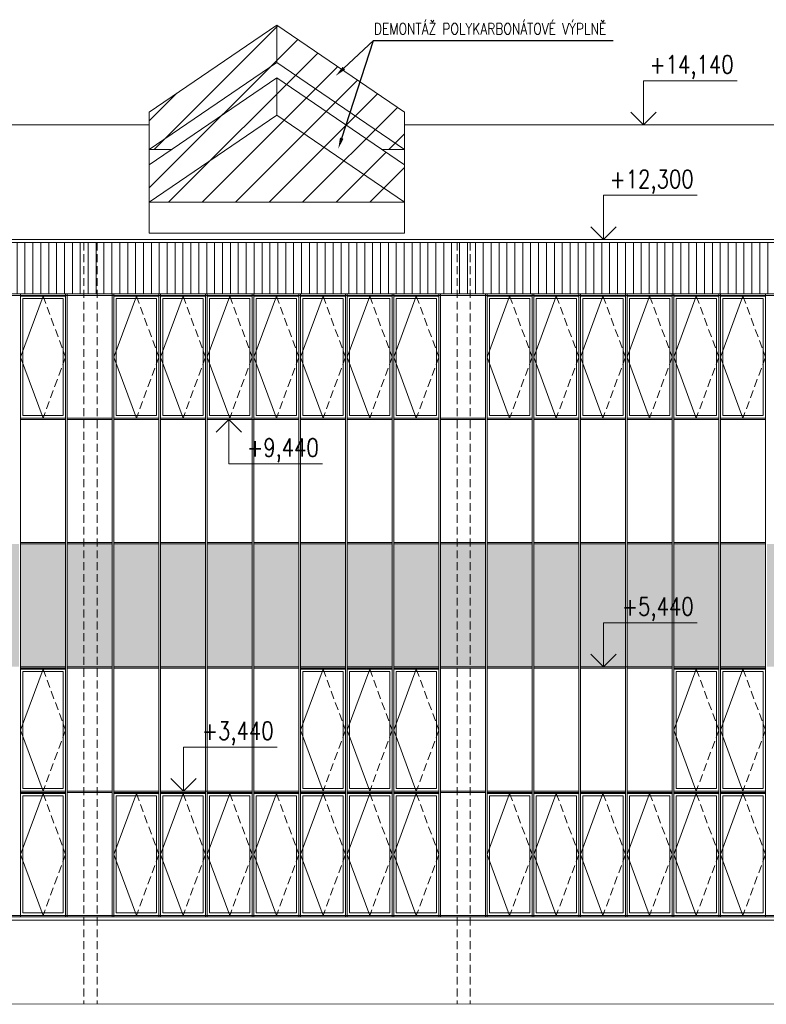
# Model space of a CAD drawing. Header units: millimetres. Extents: x -485339 to 286898, y -1189934 to 1602269.
# Tile 172 of 230: x -99017 to -87017, y -547485 to -531646. Entities that reach past the tile are written whole.
import ezdxf
from ezdxf import colors
from ezdxf.entities.mleader import LeaderData, LeaderLine
from ezdxf.enums import TextEntityAlignment as Align
from ezdxf.math import Vec2, Vec3

# ---------------------------------------------------------------- set-up
doc = ezdxf.new("R2010")
doc.units = ezdxf.units.MM
doc.header["$LTSCALE"] = 10
doc.linetypes.add('DASHED', pattern=[19.05, 12.7, -6.35])
doc.linetypes.add('ČÁRKOVANÁ', pattern=[19.05, 12.7, -6.35])
for name, color, linetype, lineweight, true_color in [('BOUR_OBV.PLÁŠT', 7, 'Continuous', 18, 0x4ccd32), ('BOUR_OKNA', 7, 'Continuous', 18, 0x4ccd32), ('BOUR_ŠRAFY', 7, 'Continuous', 18, 0x4ccd32), ('BOURÁNÍ_POPIS', 7, 'Continuous', 18, 0x4ccd32)]:
    doc.layers.add(name, color=color, linetype=linetype, lineweight=lineweight, true_color=true_color)
for name, color, linetype, lineweight in [('St_kóty_výškové', 132, 'Continuous', 18), ('St_otvory_okna', 40, 'Continuous', 18), ('St_sloupy_opláštění_pohled', 25, 'ČÁRKOVANÁ', 18), ('St_čáry_obrys', 5, 'Continuous', 35), ('St_čáry_plné', 250, 'Continuous', 18), ('St_šrafy', 250, 'Continuous', 18)]:
    doc.layers.add(name, color=color, linetype=linetype, lineweight=lineweight)
doc.styles.add('ROMANS', font='romans.shx', dxfattribs={"width": 0.8})
doc.styles.get("Standard").update_dxf_attribs({"font": 'simplex.shx', "width": 0.8})

# ---------------------------------------------------------------- blocks, each defined once
blk = doc.blocks.new('*U3875')
at = {"layer": 'St_sloupy_opláštění_pohled'}
for points in [[(-105, 6125), (-105, -6125)], [(105, 6125), (105, -6125)]]:
    blk.add_lwpolyline(points, dxfattribs=at)
blk = doc.blocks.new('*U3876')
at = {"layer": 'St_šrafy'}
for p in [(-24000, 0), (-18000, 0)]:
    blk.add_blockref('*U3875', p, dxfattribs=at)
blk = doc.blocks.new('*U4025')
at = {"layer": 'St_čáry_plné'}
for points in [[(2050, 273), (0, 1674), (-2050, 273)], [(0, 1073), (0, 1674)], [(2050, -328), (0, 1073), (-2050, -328)], [(2050, -573), (0, 828), (-2050, -573)], [(0, 227), (0, 828)], [(-2050, -1674), (-2050, 273)], [(2050, -1174), (0, 227), (-2050, -1174)], [(2050, -1674), (2050, 273)], [(-2050, -328), (-1691, -328)], [(2050, -328), (1691, -328)], [(-2050, -1174), (2050, -1174)], [(-2050, -1674), (2050, -1674)]]:
    blk.add_lwpolyline(points, dxfattribs=at)
blk = doc.blocks.new('*U4026')
at = {"layer": 'St_čáry_plné'}
blk.add_blockref('*U4025', (36000, 0), dxfattribs=at)
blk = doc.blocks.new('*U4033')
at = {"color": 0, "linetype": 'ByBlock', "lineweight": -2}
blk.add_line((3, 0), (-7, 0), dxfattribs=at)
for points in [[(0, 0), (0, 6.12), (0, 6.12), (-13, 6.12)], [(1.75, 1.75), (0, 0), (-1.75, 1.75)]]:
    blk.add_lwpolyline(points, dxfattribs=at)
at = {"color": 0, "linetype": 'ByBlock', "lineweight": -2, "style": 'ROMANS', "width": 0.8}
for tag, p in [('VYSKA', (-3.45, 9.62)), ('POPIS_001', (-12.5, 5.12))]:
    blk.add_attdef(tag, text='', height=2.5, dxfattribs=at).set_placement(p, align=Align.TOP_RIGHT)
blk = doc.blocks.new('*U4034')
at = {"color": 0, "linetype": 'ByBlock', "lineweight": -2}
blk.add_line((3, 0), (-7, 0), dxfattribs=at)
for points in [[(0, 0), (0, -6.12), (0, -6.12), (-13, -6.12)], [(1.75, -1.75), (0, 0), (-1.75, -1.75)]]:
    blk.add_lwpolyline(points, dxfattribs=at)
at = {"color": 0, "linetype": 'ByBlock', "lineweight": -2, "style": 'ROMANS', "width": 0.8}
for tag, p in [('VYSKA', (-3.45, -2.62)), ('POPIS_001', (-12.5, -7.13))]:
    blk.add_attdef(tag, text='', height=2.5, dxfattribs=at).set_placement(p, align=Align.TOP_RIGHT)
blk = doc.blocks.new('G$CE9516F89')
at = {"layer": 'St_otvory_okna', "color": 0}
for points in [[(0, 0), (725, 0), (725, 1962.5), (0, 1962.5)], [(40, 40), (685, 40), (685, 1922.5), (40, 1922.5)]]:
    blk.add_lwpolyline(points, close=True, dxfattribs=at)
blk.add_lwpolyline([(362.5, 1962.5), (0, 981.25), (362.5, 0)], dxfattribs=at)
at = {"layer": 'St_otvory_okna', "color": 0, "linetype": 'ČÁRKOVANÁ'}
blk.add_lwpolyline([(362.5, 1962.5), (725, 981.25), (362.5, 0)], dxfattribs=at)

msp = doc.modelspace()

# ---------------------------------------------------------------- hatches: boundary and pattern name
at = {"layer": 'BOUR_ŠRAFY', "linetype": 'DASHED'}
h = msp.add_hatch(dxfattribs=at)
h.set_pattern_fill('ANSI31', color=256, scale=120)
h.set_pattern_definition([(45, (36000, 0), (-269.40768, 269.40768), [])])
h.paths.add_polyline_path([(-96934.2, -534580.9), (-92834.2, -534580.9), (-92834.2, -533979.8), (-93192.9, -533734.7), (-92834.2, -533734.7), (-92834.2, -533133.5), (-94884.2, -531733.1), (-96934.2, -533133.5), (-96934.2, -533734.7), (-96575.4, -533734.7), (-96934.2, -533979.8)])
at = {"layer": 'BOUR_ŠRAFY'}
h = msp.add_hatch(dxfattribs=at)
h.set_pattern_fill('ANSI31', color=256, scale=40, angle=45)
h.set_pattern_definition([(90, (0, 160416.98), (-127, 8e-15), [])])
h.paths.add_polyline_path([(-105754.9, -536055.2), (-105029.9, -536055.2), (-105004.9, -536055.2), (-104279.9, -536055.2), (-104254.9, -536055.2), (-103529.9, -536055.2), (-103504.9, -536055.2), (-102779.9, -536055.2), (-102754.9, -536055.2), (-102029.9, -536055.2), (-102004.9, -536055.2), (-101279.9, -536055.2), (-101254.9, -536055.2), (-100529.9, -536055.2), (-100504.9, -536055.2), (-99779.9, -536055.2), (-99754.9, -536055.2), (-99029.9, -536055.2), (-99004.9, -536055.2), (-98279.9, -536055.2), (-98254.9, -536055.2), (-97529.9, -536055.2), (-97504.9, -536055.2), (-96779.9, -536055.2), (-96754.9, -536055.2), (-96029.9, -536055.2), (-96004.9, -536055.2), (-95279.9, -536055.2), (-95254.9, -536055.2), (-94529.9, -536055.2), (-94504.9, -536055.2), (-93779.9, -536055.2), (-93754.9, -536055.2), (-93029.9, -536055.2), (-93004.9, -536055.2), (-92279.9, -536055.2), (-92254.9, -536055.2), (-91529.9, -536055.2), (-91504.9, -536055.2), (-90779.9, -536055.2), (-90754.9, -536055.2), (-90029.9, -536055.2), (-90004.9, -536055.2), (-89279.9, -536055.2), (-89254.9, -536055.2), (-88529.9, -536055.2), (-88504.9, -536055.2), (-87779.9, -536055.2), (-87754.9, -536055.2), (-87029.9, -536055.2), (-87004.9, -536055.2), (-86279.9, -536055.2), (-86254.9, -536055.2), (-85529.9, -536055.2), (-85504.9, -536055.2), (-84779.9, -536055.2), (-84754.9, -536055.2), (-84029.9, -536055.2), (-84004.9, -536055.2), (-83279.9, -536055.2), (-83254.9, -536055.2), (-82529.9, -536055.2), (-82504.9, -536055.2), (-81779.9, -536055.2), (-81754.9, -536055.2), (-81029.9, -536055.2), (-81004.9, -536055.2), (-80279.9, -536055.2), (-80254.9, -536055.2), (-79529.9, -536055.2), (-79504.9, -536055.2), (-78779.9, -536055.2), (-78754.9, -536055.2), (-78029.9, -536055.2), (-78004.9, -536055.2), (-77279.9, -536055.2), (-77254.9, -536055.2), (-76529.9, -536055.2), (-76504.9, -536055.2), (-75779.9, -536055.2), (-75754.9, -536055.2), (-75029.9, -536055.2), (-75004.9, -536055.2), (-74279.9, -536055.2), (-74254.9, -536055.2), (-73529.9, -536055.2), (-73504.9, -536055.2), (-72779.9, -536055.2), (-72754.9, -536055.2), (-72029.9, -536055.2), (-72004.9, -536055.2), (-71279.9, -536055.2), (-71254.9, -536055.2), (-70529.9, -536055.2), (-70504.9, -536055.2), (-70504.9, -535230.1), (-140279.9, -535230.1), (-140279.9, -536055.2), (-140254.9, -536055.2), (-139529.9, -536055.2), (-139504.9, -536055.2), (-138779.9, -536055.2), (-138754.9, -536055.2), (-138029.9, -536055.2), (-138004.9, -536055.2), (-137279.9, -536055.2), (-137254.9, -536055.2), (-136529.9, -536055.2), (-136504.9, -536055.2), (-135779.9, -536055.2), (-135754.9, -536055.2), (-135029.9, -536055.2), (-135004.9, -536055.2), (-134279.9, -536055.2), (-134254.9, -536055.2), (-133529.9, -536055.2), (-133504.9, -536055.2), (-132779.9, -536055.2), (-132754.9, -536055.2), (-132029.9, -536055.2), (-132004.9, -536055.2), (-131279.9, -536055.2), (-131254.9, -536055.2), (-130529.9, -536055.2), (-130504.9, -536055.2), (-129779.9, -536055.2), (-129754.9, -536055.2), (-129029.9, -536055.2), (-129004.9, -536055.2), (-128279.9, -536055.2), (-128254.9, -536055.2), (-127529.9, -536055.2), (-127504.9, -536055.2), (-126779.9, -536055.2), (-126754.9, -536055.2), (-126029.9, -536055.2), (-126004.9, -536055.2), (-125279.9, -536055.2), (-125254.9, -536055.2), (-124529.9, -536055.2), (-124504.9, -536055.2), (-123779.9, -536055.2), (-123754.9, -536055.2), (-123029.9, -536055.2), (-123004.9, -536055.2), (-122279.9, -536055.2), (-122254.9, -536055.2), (-121529.9, -536055.2), (-121504.9, -536055.2), (-120779.9, -536055.2), (-120754.9, -536055.2), (-120029.9, -536055.2), (-120004.9, -536055.2), (-119279.9, -536055.2), (-119254.9, -536055.2), (-118529.9, -536055.2), (-118504.9, -536055.2), (-117779.9, -536055.2), (-117754.9, -536055.2), (-117029.9, -536055.2), (-117004.9, -536055.2), (-116279.9, -536055.2), (-116254.9, -536055.2), (-115529.9, -536055.2), (-115504.9, -536055.2), (-114779.9, -536055.2), (-114754.9, -536055.2), (-114029.9, -536055.2), (-114004.9, -536055.2), (-113279.9, -536055.2), (-113254.9, -536055.2), (-112529.9, -536055.2), (-112504.9, -536055.2), (-111779.9, -536055.2), (-111754.9, -536055.2), (-111029.9, -536055.2), (-111004.9, -536055.2), (-110279.9, -536055.2), (-110254.9, -536055.2), (-109529.9, -536055.2), (-109504.9, -536055.2), (-108779.9, -536055.2), (-108754.9, -536055.2), (-108029.9, -536055.2), (-108004.9, -536055.2), (-107279.9, -536055.2), (-107254.9, -536055.2), (-106529.9, -536055.2), (-106504.9, -536055.2), (-105779.9, -536055.2)])
at = {"layer": 'St_otvory_okna'}
h = msp.add_hatch(color=254, dxfattribs=at)
h.dxf.hatch_style = 1
h.paths.add_polyline_path([(-139504.9, -542055.2), (-138779.9, -542055.2), (-138779.9, -540080.2), (-139504.9, -540080.2)])
h.paths.add_polyline_path([(-138029.9, -540080.2), (-138754.9, -540080.2), (-138754.9, -542055.2), (-138029.9, -542055.2)])
h.paths.add_polyline_path([(-137279.9, -540080.2), (-138004.9, -540080.2), (-138004.9, -542055.2), (-137279.9, -542055.2)])
h.paths.add_polyline_path([(-136529.9, -540080.2), (-137254.9, -540080.2), (-137254.9, -542055.2), (-136529.9, -542055.2)])
h.paths.add_polyline_path([(-136504.9, -542055.2), (-135779.9, -542055.2), (-135779.9, -540080.2), (-136504.9, -540080.2)])
h.paths.add_polyline_path([(-135754.9, -542055.2), (-135029.9, -542055.2), (-135029.9, -540080.2), (-135754.9, -540080.2)])
h.paths.add_polyline_path([(-135004.9, -542055.2), (-134279.9, -542055.2), (-134279.9, -540080.2), (-135004.9, -540080.2)])
h.paths.add_polyline_path([(-134254.9, -542055.2), (-133529.9, -542055.2), (-133529.9, -540080.2), (-134254.9, -540080.2)])
h.paths.add_polyline_path([(-132779.9, -540080.2), (-133504.9, -540080.2), (-133504.9, -542055.2), (-132779.9, -542055.2)])
h.paths.add_polyline_path([(-132754.9, -542055.2), (-132029.9, -542055.2), (-132029.9, -540080.2), (-132754.9, -540080.2)])
h.paths.add_polyline_path([(-132004.9, -542055.2), (-131279.9, -542055.2), (-131279.9, -540080.2), (-132004.9, -540080.2)])
h.paths.add_polyline_path([(-131254.9, -542055.2), (-130529.9, -542055.2), (-130529.9, -540080.2), (-131254.9, -540080.2)])
h.paths.add_polyline_path([(-130504.9, -542055.2), (-129779.9, -542055.2), (-129779.9, -540080.2), (-130504.9, -540080.2)])
h.paths.add_polyline_path([(-129754.9, -542055.2), (-129029.9, -542055.2), (-129029.9, -540080.2), (-129754.9, -540080.2)])
h.paths.add_polyline_path([(-129004.9, -542055.2), (-128279.9, -542055.2), (-128279.9, -540080.2), (-129004.9, -540080.2)])
h.paths.add_polyline_path([(-128254.9, -542055.2), (-127529.9, -542055.2), (-127529.9, -540080.2), (-128254.9, -540080.2)])
h.paths.add_polyline_path([(-127504.9, -542055.2), (-126779.9, -542055.2), (-126779.9, -540080.2), (-127504.9, -540080.2)])
h.paths.add_polyline_path([(-126754.9, -542055.2), (-126029.9, -542055.2), (-126029.9, -540080.2), (-126754.9, -540080.2)])
h.paths.add_polyline_path([(-126004.9, -542055.2), (-125279.9, -542055.2), (-125279.9, -540080.2), (-126004.9, -540080.2)])
h.paths.add_polyline_path([(-125254.9, -542055.2), (-124529.9, -542055.2), (-124529.9, -540080.2), (-125254.9, -540080.2)])
h.paths.add_polyline_path([(-124504.9, -542055.2), (-123779.9, -542055.2), (-123779.9, -540080.2), (-124504.9, -540080.2)])
h.paths.add_polyline_path([(-123754.9, -542055.2), (-123029.9, -542055.2), (-123029.9, -540080.2), (-123754.9, -540080.2)])
h.paths.add_polyline_path([(-123004.9, -542055.2), (-122279.9, -542055.2), (-122279.9, -540080.2), (-123004.9, -540080.2)])
h.paths.add_polyline_path([(-122254.9, -542055.2), (-121529.9, -542055.2), (-121529.9, -540080.2), (-122254.9, -540080.2)])
h.paths.add_polyline_path([(-121504.9, -542055.2), (-120779.9, -542055.2), (-120779.9, -540080.2), (-121504.9, -540080.2)])
h.paths.add_polyline_path([(-120754.9, -542055.2), (-120029.9, -542055.2), (-120029.9, -540080.2), (-120754.9, -540080.2)])
h.paths.add_polyline_path([(-120004.9, -542055.2), (-119279.9, -542055.2), (-119279.9, -540080.2), (-120004.9, -540080.2)])
h.paths.add_polyline_path([(-119254.9, -542055.2), (-118529.9, -542055.2), (-118529.9, -540080.2), (-119254.9, -540080.2)])
h.paths.add_polyline_path([(-118504.9, -542055.2), (-117779.9, -542055.2), (-117779.9, -540080.2), (-118504.9, -540080.2)])
h.paths.add_polyline_path([(-117754.9, -542055.2), (-117029.9, -542055.2), (-117029.9, -540080.2), (-117754.9, -540080.2)])
h.paths.add_polyline_path([(-116254.9, -542055.2), (-115529.9, -542055.2), (-115529.9, -540080.2), (-116254.9, -540080.2)])
h.paths.add_polyline_path([(-117004.9, -542055.2), (-116279.9, -542055.2), (-116279.9, -540080.2), (-117004.9, -540080.2)])
h.paths.add_polyline_path([(-115504.9, -542055.2), (-114779.9, -542055.2), (-114779.9, -540080.2), (-115504.9, -540080.2)])
h.paths.add_polyline_path([(-114754.9, -542055.2), (-114029.9, -542055.2), (-114029.9, -540080.2), (-114754.9, -540080.2)])
h.paths.add_polyline_path([(-114004.9, -542055.2), (-113279.9, -542055.2), (-113279.9, -540080.2), (-114004.9, -540080.2)])
h.paths.add_polyline_path([(-113254.9, -542055.2), (-112529.9, -542055.2), (-112529.9, -540080.2), (-113254.9, -540080.2)])
h.paths.add_polyline_path([(-112504.9, -542055.2), (-111779.9, -542055.2), (-111779.9, -540080.2), (-112504.9, -540080.2)])
h.paths.add_polyline_path([(-111754.9, -542055.2), (-111029.9, -542055.2), (-111029.9, -540080.2), (-111754.9, -540080.2)])
h.paths.add_polyline_path([(-111004.9, -542055.2), (-110279.9, -542055.2), (-110279.9, -540080.2), (-111004.9, -540080.2)])
h.paths.add_polyline_path([(-110254.9, -542055.2), (-109529.9, -542055.2), (-109529.9, -540080.2), (-110254.9, -540080.2)])
h.paths.add_polyline_path([(-109504.9, -542055.2), (-108779.9, -542055.2), (-108779.9, -540080.2), (-109504.9, -540080.2)])
h.paths.add_polyline_path([(-108754.9, -542055.2), (-108029.9, -542055.2), (-108029.9, -540080.2), (-108754.9, -540080.2)])
h.paths.add_polyline_path([(-108004.9, -542055.2), (-107279.9, -542055.2), (-107279.9, -540080.2), (-108004.9, -540080.2)])
h.paths.add_polyline_path([(-107254.9, -542055.2), (-106529.9, -542055.2), (-106529.9, -540080.2), (-107254.9, -540080.2)])
h.paths.add_polyline_path([(-106504.9, -542055.2), (-105779.9, -542055.2), (-105779.9, -540080.2), (-106504.9, -540080.2)])
h.paths.add_polyline_path([(-105754.9, -542055.2), (-105029.9, -542055.2), (-105029.9, -540080.2), (-105754.9, -540080.2)])
h.paths.add_polyline_path([(-105004.9, -542055.2), (-104279.9, -542055.2), (-104279.9, -540080.2), (-105004.9, -540080.2)])
h.paths.add_polyline_path([(-104254.9, -542055.2), (-103529.9, -542055.2), (-103529.9, -540080.2), (-104254.9, -540080.2)])
h.paths.add_polyline_path([(-103504.9, -542055.2), (-102779.9, -542055.2), (-102779.9, -540080.2), (-103504.9, -540080.2)])
h.paths.add_polyline_path([(-102754.9, -542055.2), (-102029.9, -542055.2), (-102029.9, -540080.2), (-102754.9, -540080.2)])
h.paths.add_polyline_path([(-102004.9, -542055.2), (-101279.9, -542055.2), (-101279.9, -540080.2), (-102004.9, -540080.2)])
h.paths.add_polyline_path([(-101254.9, -542055.2), (-100529.9, -542055.2), (-100529.9, -540080.2), (-101254.9, -540080.2)])
h.paths.add_polyline_path([(-100504.9, -542055.2), (-99779.9, -542055.2), (-99779.9, -540080.2), (-100504.9, -540080.2)])
h.paths.add_polyline_path([(-99754.9, -542055.2), (-99029.9, -542055.2), (-99029.9, -540080.2), (-99754.9, -540080.2)])
h.paths.add_polyline_path([(-99004.9, -542055.2), (-98279.9, -542055.2), (-98279.9, -540080.2), (-99004.9, -540080.2)])
h.paths.add_polyline_path([(-98254.9, -542055.2), (-97529.9, -542055.2), (-97529.9, -540080.2), (-98254.9, -540080.2)])
h.paths.add_polyline_path([(-97504.9, -542055.2), (-96779.9, -542055.2), (-96779.9, -540080.2), (-97504.9, -540080.2)])
h.paths.add_polyline_path([(-96754.9, -542055.2), (-96029.9, -542055.2), (-96029.9, -540080.2), (-96754.9, -540080.2)])
h.paths.add_polyline_path([(-96004.9, -542055.2), (-95279.9, -542055.2), (-95279.9, -540080.2), (-96004.9, -540080.2)])
h.paths.add_polyline_path([(-95254.9, -542055.2), (-94529.9, -542055.2), (-94529.9, -540080.2), (-95254.9, -540080.2)])
h.paths.add_polyline_path([(-94504.9, -542055.2), (-93779.9, -542055.2), (-93779.9, -540080.2), (-94504.9, -540080.2)])
h.paths.add_polyline_path([(-93754.9, -542055.2), (-93029.9, -542055.2), (-93029.9, -540080.2), (-93754.9, -540080.2)])
h.paths.add_polyline_path([(-93004.9, -542055.2), (-92279.9, -542055.2), (-92279.9, -540080.2), (-93004.9, -540080.2)])
h.paths.add_polyline_path([(-92254.9, -542055.2), (-91529.9, -542055.2), (-91529.9, -540080.2), (-92254.9, -540080.2)])
h.paths.add_polyline_path([(-91504.9, -542055.2), (-90779.9, -542055.2), (-90779.9, -540080.2), (-91504.9, -540080.2)])
h.paths.add_polyline_path([(-90754.9, -542055.2), (-90029.9, -542055.2), (-90029.9, -540080.2), (-90754.9, -540080.2)])
h.paths.add_polyline_path([(-90004.9, -542055.2), (-89279.9, -542055.2), (-89279.9, -540080.2), (-90004.9, -540080.2)])
h.paths.add_polyline_path([(-89254.9, -542055.2), (-88529.9, -542055.2), (-88529.9, -540080.2), (-89254.9, -540080.2)])
h.paths.add_polyline_path([(-88504.9, -542055.2), (-87779.9, -542055.2), (-87779.9, -540080.2), (-88504.9, -540080.2)])
h.paths.add_polyline_path([(-87754.9, -542055.2), (-87029.9, -542055.2), (-87029.9, -540080.2), (-87754.9, -540080.2)])
h.paths.add_polyline_path([(-87004.9, -542055.2), (-86279.9, -542055.2), (-86279.9, -540080.2), (-87004.9, -540080.2)])
h.paths.add_polyline_path([(-86254.9, -542055.2), (-85529.9, -542055.2), (-85529.9, -540080.2), (-86254.9, -540080.2)])
h.paths.add_polyline_path([(-85504.9, -542055.2), (-84779.9, -542055.2), (-84779.9, -540080.2), (-85504.9, -540080.2)])
h.paths.add_polyline_path([(-84754.9, -542055.2), (-84029.9, -542055.2), (-84029.9, -540080.2), (-84754.9, -540080.2)])
h.paths.add_polyline_path([(-84004.9, -542055.2), (-83279.9, -542055.2), (-83279.9, -540080.2), (-84004.9, -540080.2)])
h.paths.add_polyline_path([(-83254.9, -542055.2), (-82529.9, -542055.2), (-82529.9, -540080.2), (-83254.9, -540080.2)])
h.paths.add_polyline_path([(-82504.9, -542055.2), (-81779.9, -542055.2), (-81779.9, -540080.2), (-82504.9, -540080.2)])
h.paths.add_polyline_path([(-81754.9, -542055.2), (-81029.9, -542055.2), (-81029.9, -540080.2), (-81754.9, -540080.2)])
h.paths.add_polyline_path([(-81004.9, -542055.2), (-80279.9, -542055.2), (-80279.9, -540080.2), (-81004.9, -540080.2)])
h.paths.add_polyline_path([(-80254.9, -542055.2), (-79529.9, -542055.2), (-79529.9, -540080.2), (-80254.9, -540080.2)])
h.paths.add_polyline_path([(-79504.9, -542055.2), (-78779.9, -542055.2), (-78779.9, -540080.2), (-79504.9, -540080.2)])
h.paths.add_polyline_path([(-78754.9, -542055.2), (-78029.9, -542055.2), (-78029.9, -540080.2), (-78754.9, -540080.2)])
h.paths.add_polyline_path([(-78004.9, -542055.2), (-77279.9, -542055.2), (-77279.9, -540080.2), (-78004.9, -540080.2)])
h.paths.add_polyline_path([(-77254.9, -542055.2), (-76529.9, -542055.2), (-76529.9, -540080.2), (-77254.9, -540080.2)])
h.paths.add_polyline_path([(-76504.9, -542055.2), (-75779.9, -542055.2), (-75779.9, -540080.2), (-76504.9, -540080.2)])
h.paths.add_polyline_path([(-75754.9, -542055.2), (-75029.9, -542055.2), (-75029.9, -540080.2), (-75754.9, -540080.2)])
h.paths.add_polyline_path([(-75004.9, -542055.2), (-74279.9, -542055.2), (-74279.9, -540080.2), (-75004.9, -540080.2)])
h.paths.add_polyline_path([(-74254.9, -542055.2), (-73529.9, -542055.2), (-73529.9, -540080.2), (-74254.9, -540080.2)])
h.paths.add_polyline_path([(-72779.9, -540080.2), (-73504.9, -540080.2), (-73504.9, -542055.2), (-72779.9, -542055.2)])
h.paths.add_polyline_path([(-72029.9, -540080.2), (-72754.9, -540080.2), (-72754.9, -542055.2), (-72029.9, -542055.2)])
h.paths.add_polyline_path([(-71279.9, -540080.2), (-72004.9, -540080.2), (-72004.9, -542055.2), (-71279.9, -542055.2)])
h.paths.add_polyline_path([(-70529.9, -540080.2), (-71254.9, -540080.2), (-71254.9, -542055.2), (-70529.9, -542055.2)])

# ---------------------------------------------------------------- linework, layer by layer
at = {"layer": 'BOUR_OBV.PLÁŠT'}
for p, q in [((-140279.9, -536055.2), (-70504.9, -536055.2)), ((-140254.9, -536080.2), (-70529.9, -536080.2)), ((-99004.9, -540080.2), (-99004.9, -542055.2)), ((-98279.9, -540080.2), (-99004.9, -540080.2)), ((-98279.9, -542055.2), (-98279.9, -540080.2)), ((-98254.9, -540080.2), (-98254.9, -542055.2)), ((-97529.9, -540080.2), (-98254.9, -540080.2)), ((-97529.9, -542055.2), (-97529.9, -540080.2)), ((-97504.9, -540080.2), (-97504.9, -542055.2)), ((-96779.9, -540080.2), (-97504.9, -540080.2)), ((-96779.9, -542055.2), (-96779.9, -540080.2)), ((-96754.9, -540080.2), (-96754.9, -542055.2)), ((-96029.9, -540080.2), (-96754.9, -540080.2)), ((-96029.9, -542055.2), (-96029.9, -540080.2)), ((-96004.9, -540080.2), (-96004.9, -542055.2)), ((-95279.9, -540080.2), (-96004.9, -540080.2)), ((-95279.9, -542055.2), (-95279.9, -540080.2)), ((-95254.9, -540080.2), (-95254.9, -542055.2)), ((-94529.9, -540080.2), (-95254.9, -540080.2)), ((-94529.9, -542055.2), (-94529.9, -540080.2)), ((-94504.9, -540080.2), (-94504.9, -542055.2)), ((-93779.9, -540080.2), (-94504.9, -540080.2)), ((-93779.9, -542055.2), (-93779.9, -540080.2)), ((-93754.9, -540080.2), (-93754.9, -542055.2)), ((-93029.9, -540080.2), (-93754.9, -540080.2)), ((-93029.9, -542055.2), (-93029.9, -540080.2)), ((-93004.9, -540080.2), (-93004.9, -542055.2)), ((-92279.9, -540080.2), (-93004.9, -540080.2)), ((-92279.9, -542055.2), (-92279.9, -540080.2)), ((-92254.9, -540080.2), (-92254.9, -542055.2)), ((-91529.9, -540080.2), (-92254.9, -540080.2)), ((-91529.9, -542055.2), (-91529.9, -540080.2)), ((-91504.9, -540080.2), (-91504.9, -542055.2)), ((-90779.9, -540080.2), (-91504.9, -540080.2)), ((-90779.9, -542055.2), (-90779.9, -540080.2)), ((-90754.9, -540080.2), (-90754.9, -542055.2)), ((-90029.9, -540080.2), (-90754.9, -540080.2)), ((-90029.9, -542055.2), (-90029.9, -540080.2)), ((-90004.9, -540080.2), (-90004.9, -542055.2)), ((-89279.9, -540080.2), (-90004.9, -540080.2)), ((-89279.9, -542055.2), (-89279.9, -540080.2)), ((-89254.9, -540080.2), (-89254.9, -542055.2)), ((-88529.9, -540080.2), (-89254.9, -540080.2)), ((-88529.9, -542055.2), (-88529.9, -540080.2)), ((-88504.9, -540080.2), (-88504.9, -542055.2)), ((-87779.9, -540080.2), (-88504.9, -540080.2)), ((-87779.9, -542055.2), (-87779.9, -540080.2)), ((-87754.9, -540080.2), (-87754.9, -542055.2)), ((-87029.9, -540080.2), (-87754.9, -540080.2)), ((-87029.9, -542055.2), (-87029.9, -540080.2)), ((-99004.9, -542055.2), (-98279.9, -542055.2)), ((-98254.9, -542055.2), (-97529.9, -542055.2)), ((-97504.9, -542055.2), (-96779.9, -542055.2)), ((-96754.9, -542055.2), (-96029.9, -542055.2)), ((-96004.9, -542055.2), (-95279.9, -542055.2)), ((-95254.9, -542055.2), (-94529.9, -542055.2)), ((-94504.9, -542055.2), (-93779.9, -542055.2)), ((-93754.9, -542055.2), (-93029.9, -542055.2)), ((-93004.9, -542055.2), (-92279.9, -542055.2)), ((-92254.9, -542055.2), (-91529.9, -542055.2)), ((-91504.9, -542055.2), (-90779.9, -542055.2)), ((-90754.9, -542055.2), (-90029.9, -542055.2)), ((-90004.9, -542055.2), (-89279.9, -542055.2)), ((-89254.9, -542055.2), (-88529.9, -542055.2)), ((-88504.9, -542055.2), (-87779.9, -542055.2)), ((-87754.9, -542055.2), (-87029.9, -542055.2)), ((-70504.9, -546080.2), (-140279.9, -546080.2)), ((-70529.9, -546055.2), (-140254.9, -546055.2))]:
    msp.add_line(p, q, dxfattribs=at)
for points in [[(-99004.9, -536055.2), (-98279.9, -536055.2)], [(-99004.9, -546080.2), (-99004.9, -536055.2)], [(-99004.9, -536080.2), (-98279.9, -536080.2)], [(-98279.9, -546080.2), (-98279.9, -536055.2)], [(-98254.9, -536055.2), (-97529.9, -536055.2)], [(-98254.9, -546080.2), (-98254.9, -536055.2)], [(-98254.9, -536080.2), (-97529.9, -536080.2)], [(-97529.9, -546080.2), (-97529.9, -536055.2)], [(-97504.9, -536055.2), (-96779.9, -536055.2)], [(-97504.9, -546080.2), (-97504.9, -536055.2)], [(-97504.9, -536080.2), (-96779.9, -536080.2)], [(-96779.9, -546080.2), (-96779.9, -536055.2)], [(-96754.9, -536055.2), (-96029.9, -536055.2)], [(-96754.9, -546080.2), (-96754.9, -536055.2)], [(-96754.9, -536080.2), (-96029.9, -536080.2)], [(-96029.9, -546080.2), (-96029.9, -536055.2)], [(-96004.9, -536055.2), (-95279.9, -536055.2)], [(-96004.9, -546080.2), (-96004.9, -536055.2)], [(-96004.9, -536080.2), (-95279.9, -536080.2)], [(-95279.9, -546080.2), (-95279.9, -536055.2)], [(-95254.9, -536055.2), (-94529.9, -536055.2)], [(-95254.9, -546080.2), (-95254.9, -536055.2)], [(-95254.9, -536080.2), (-94529.9, -536080.2)], [(-94529.9, -546080.2), (-94529.9, -536055.2)], [(-94504.9, -536055.2), (-93779.9, -536055.2)], [(-94504.9, -546080.2), (-94504.9, -536055.2)], [(-94504.9, -536080.2), (-93779.9, -536080.2)], [(-93779.9, -546080.2), (-93779.9, -536055.2)], [(-93754.9, -536055.2), (-93029.9, -536055.2)], [(-93754.9, -546080.2), (-93754.9, -536055.2)], [(-93754.9, -536080.2), (-93029.9, -536080.2)], [(-93029.9, -546080.2), (-93029.9, -536055.2)], [(-93004.9, -536055.2), (-92279.9, -536055.2)], [(-93004.9, -546080.2), (-93004.9, -536055.2)], [(-93004.9, -536080.2), (-92279.9, -536080.2)], [(-92279.9, -546080.2), (-92279.9, -536055.2)], [(-92254.9, -536055.2), (-91529.9, -536055.2)], [(-92254.9, -546080.2), (-92254.9, -536055.2)], [(-92254.9, -536080.2), (-91529.9, -536080.2)], [(-91529.9, -546080.2), (-91529.9, -536055.2)], [(-91504.9, -536055.2), (-90779.9, -536055.2)], [(-91504.9, -546080.2), (-91504.9, -536055.2)], [(-91504.9, -536080.2), (-90779.9, -536080.2)], [(-90779.9, -546080.2), (-90779.9, -536055.2)], [(-90754.9, -536055.2), (-90029.9, -536055.2)], [(-90754.9, -546080.2), (-90754.9, -536055.2)], [(-90754.9, -536080.2), (-90029.9, -536080.2)], [(-90029.9, -546080.2), (-90029.9, -536055.2)], [(-90004.9, -536055.2), (-89279.9, -536055.2)], [(-90004.9, -546080.2), (-90004.9, -536055.2)], [(-90004.9, -536080.2), (-89279.9, -536080.2)], [(-89279.9, -546080.2), (-89279.9, -536055.2)], [(-89254.9, -536055.2), (-88529.9, -536055.2)], [(-89254.9, -546080.2), (-89254.9, -536055.2)], [(-89254.9, -536080.2), (-88529.9, -536080.2)], [(-88529.9, -546080.2), (-88529.9, -536055.2)], [(-88504.9, -536055.2), (-87779.9, -536055.2)], [(-88504.9, -546080.2), (-88504.9, -536055.2)], [(-88504.9, -536080.2), (-87779.9, -536080.2)], [(-87779.9, -546080.2), (-87779.9, -536055.2)], [(-87754.9, -536055.2), (-87029.9, -536055.2)], [(-87754.9, -546080.2), (-87754.9, -536055.2)], [(-87754.9, -536080.2), (-87029.9, -536080.2)], [(-87029.9, -546080.2), (-87029.9, -536055.2)], [(-99004.9, -538055.2), (-98279.9, -538055.2)], [(-99004.9, -538080.2), (-98279.9, -538080.2)], [(-98254.9, -538055.2), (-97529.9, -538055.2)], [(-98254.9, -538080.2), (-97529.9, -538080.2)], [(-97504.9, -538055.2), (-96779.9, -538055.2)], [(-97504.9, -538080.2), (-96779.9, -538080.2)], [(-96754.9, -538055.2), (-96029.9, -538055.2)], [(-96754.9, -538080.2), (-96029.9, -538080.2)], [(-96004.9, -538055.2), (-95279.9, -538055.2)], [(-96004.9, -538080.2), (-95279.9, -538080.2)], [(-95254.9, -538055.2), (-94529.9, -538055.2)], [(-95254.9, -538080.2), (-94529.9, -538080.2)], [(-94504.9, -538055.2), (-93779.9, -538055.2)], [(-94504.9, -538080.2), (-93779.9, -538080.2)], [(-93754.9, -538055.2), (-93029.9, -538055.2)], [(-93754.9, -538080.2), (-93029.9, -538080.2)], [(-93004.9, -538055.2), (-92279.9, -538055.2)], [(-93004.9, -538080.2), (-92279.9, -538080.2)], [(-92254.9, -538055.2), (-91529.9, -538055.2)], [(-92254.9, -538080.2), (-91529.9, -538080.2)], [(-91504.9, -538055.2), (-90779.9, -538055.2)], [(-91504.9, -538080.2), (-90779.9, -538080.2)], [(-90754.9, -538055.2), (-90029.9, -538055.2)], [(-90754.9, -538080.2), (-90029.9, -538080.2)], [(-90004.9, -538055.2), (-89279.9, -538055.2)], [(-90004.9, -538080.2), (-89279.9, -538080.2)], [(-89254.9, -538055.2), (-88529.9, -538055.2)], [(-89254.9, -538080.2), (-88529.9, -538080.2)], [(-88504.9, -538055.2), (-87779.9, -538055.2)], [(-88504.9, -538080.2), (-87779.9, -538080.2)], [(-87754.9, -538055.2), (-87029.9, -538055.2)], [(-87754.9, -538080.2), (-87029.9, -538080.2)], [(-99004.9, -540055.2), (-98279.9, -540055.2)], [(-99004.9, -540080.2), (-98279.9, -540080.2)], [(-98254.9, -540055.2), (-97529.9, -540055.2)], [(-98254.9, -540080.2), (-97529.9, -540080.2)], [(-97504.9, -540055.2), (-96779.9, -540055.2)], [(-97504.9, -540080.2), (-96779.9, -540080.2)], [(-96754.9, -540055.2), (-96029.9, -540055.2)], [(-96754.9, -540080.2), (-96029.9, -540080.2)], [(-96004.9, -540055.2), (-95279.9, -540055.2)], [(-96004.9, -540080.2), (-95279.9, -540080.2)], [(-95254.9, -540055.2), (-94529.9, -540055.2)], [(-95254.9, -540080.2), (-94529.9, -540080.2)], [(-94504.9, -540055.2), (-93779.9, -540055.2)], [(-94504.9, -540080.2), (-93779.9, -540080.2)], [(-93754.9, -540055.2), (-93029.9, -540055.2)], [(-93754.9, -540080.2), (-93029.9, -540080.2)], [(-93004.9, -540055.2), (-92279.9, -540055.2)], [(-93004.9, -540080.2), (-92279.9, -540080.2)], [(-92254.9, -540055.2), (-91529.9, -540055.2)], [(-92254.9, -540080.2), (-91529.9, -540080.2)], [(-91504.9, -540055.2), (-90779.9, -540055.2)], [(-91504.9, -540080.2), (-90779.9, -540080.2)], [(-90754.9, -540055.2), (-90029.9, -540055.2)], [(-90754.9, -540080.2), (-90029.9, -540080.2)], [(-90004.9, -540055.2), (-89279.9, -540055.2)], [(-90004.9, -540080.2), (-89279.9, -540080.2)], [(-89254.9, -540055.2), (-88529.9, -540055.2)], [(-89254.9, -540080.2), (-88529.9, -540080.2)], [(-88504.9, -540055.2), (-87779.9, -540055.2)], [(-88504.9, -540080.2), (-87779.9, -540080.2)], [(-87754.9, -540055.2), (-87029.9, -540055.2)], [(-87754.9, -540080.2), (-87029.9, -540080.2)], [(-99004.9, -542055.2), (-98279.9, -542055.2)], [(-99004.9, -542080.2), (-98279.9, -542080.2)], [(-98254.9, -542055.2), (-97529.9, -542055.2)], [(-98254.9, -542080.2), (-97529.9, -542080.2)], [(-97504.9, -542055.2), (-96779.9, -542055.2)], [(-97504.9, -542080.2), (-96779.9, -542080.2)], [(-96754.9, -542055.2), (-96029.9, -542055.2)], [(-96754.9, -542080.2), (-96029.9, -542080.2)], [(-96004.9, -542055.2), (-95279.9, -542055.2)], [(-96004.9, -542080.2), (-95279.9, -542080.2)], [(-95254.9, -542055.2), (-94529.9, -542055.2)], [(-95254.9, -542080.2), (-94529.9, -542080.2)], [(-94504.9, -542055.2), (-93779.9, -542055.2)], [(-94504.9, -542080.2), (-93779.9, -542080.2)], [(-93754.9, -542055.2), (-93029.9, -542055.2)], [(-93754.9, -542080.2), (-93029.9, -542080.2)], [(-93004.9, -542055.2), (-92279.9, -542055.2)], [(-93004.9, -542080.2), (-92279.9, -542080.2)], [(-92254.9, -542055.2), (-91529.9, -542055.2)], [(-92254.9, -542080.2), (-91529.9, -542080.2)], [(-91504.9, -542055.2), (-90779.9, -542055.2)], [(-91504.9, -542080.2), (-90779.9, -542080.2)], [(-90754.9, -542055.2), (-90029.9, -542055.2)], [(-90754.9, -542080.2), (-90029.9, -542080.2)], [(-90004.9, -542055.2), (-89279.9, -542055.2)], [(-90004.9, -542080.2), (-89279.9, -542080.2)], [(-89254.9, -542055.2), (-88529.9, -542055.2)], [(-89254.9, -542080.2), (-88529.9, -542080.2)], [(-88504.9, -542055.2), (-87779.9, -542055.2)], [(-88504.9, -542080.2), (-87779.9, -542080.2)], [(-87754.9, -542055.2), (-87029.9, -542055.2)], [(-87754.9, -542080.2), (-87029.9, -542080.2)], [(-99004.9, -544055.2), (-98279.9, -544055.2)], [(-98254.9, -544055.2), (-97529.9, -544055.2)], [(-97504.9, -544055.2), (-96779.9, -544055.2)], [(-96754.9, -544055.2), (-96029.9, -544055.2)], [(-96004.9, -544055.2), (-95279.9, -544055.2)], [(-95254.9, -544055.2), (-94529.9, -544055.2)], [(-94504.9, -544055.2), (-93779.9, -544055.2)], [(-93754.9, -544055.2), (-93029.9, -544055.2)], [(-93004.9, -544055.2), (-92279.9, -544055.2)], [(-92254.9, -544055.2), (-91529.9, -544055.2)], [(-91504.9, -544055.2), (-90779.9, -544055.2)], [(-90754.9, -544055.2), (-90029.9, -544055.2)], [(-90004.9, -544055.2), (-89279.9, -544055.2)], [(-89254.9, -544055.2), (-88529.9, -544055.2)], [(-88504.9, -544055.2), (-87779.9, -544055.2)], [(-87754.9, -544055.2), (-87029.9, -544055.2)], [(-99004.9, -544080.2), (-98279.9, -544080.2)], [(-98254.9, -544080.2), (-97529.9, -544080.2)], [(-97504.9, -544080.2), (-96779.9, -544080.2)], [(-96754.9, -544080.2), (-96029.9, -544080.2)], [(-96004.9, -544080.2), (-95279.9, -544080.2)], [(-95254.9, -544080.2), (-94529.9, -544080.2)], [(-94504.9, -544080.2), (-93779.9, -544080.2)], [(-93754.9, -544080.2), (-93029.9, -544080.2)], [(-93004.9, -544080.2), (-92279.9, -544080.2)], [(-92254.9, -544080.2), (-91529.9, -544080.2)], [(-91504.9, -544080.2), (-90779.9, -544080.2)], [(-90754.9, -544080.2), (-90029.9, -544080.2)], [(-90004.9, -544080.2), (-89279.9, -544080.2)], [(-89254.9, -544080.2), (-88529.9, -544080.2)], [(-88504.9, -544080.2), (-87779.9, -544080.2)], [(-87754.9, -544080.2), (-87029.9, -544080.2)]]:
    msp.add_lwpolyline(points, dxfattribs=at)
at = {"layer": 'St_čáry_obrys', "const_width": 10}
msp.add_lwpolyline([(-142454.3, -547480.2), (-42636.8, -547480.2)], dxfattribs=at)
at = {"layer": 'St_čáry_plné'}
for points in [[(-140279.9, -546080.2), (-70504.9, -546080.2)], [(-140279.9, -546130.2), (-70504.9, -546130.2)]]:
    msp.add_lwpolyline(points, dxfattribs=at)
at = {"layer": 'St_šrafy'}
for points in [[(-104834.2, -533335.9), (-96934.2, -533335.9)], [(-92834.2, -533335.9), (-84934.2, -533335.9)], [(-140579.9, -535180.1), (-70504.9, -535180.1)], [(-140579.9, -535230.1), (-70504.9, -535230.1)]]:
    msp.add_lwpolyline(points, dxfattribs=at)

# ---------------------------------------------------------------- block references
at = {"layer": 'BOUR_OKNA'}
for p in [(-99004.9, -538055.2), (-97504.9, -538055.2), (-96754.9, -538055.2), (-96004.9, -538055.2), (-95254.9, -538055.2), (-94504.9, -538055.2), (-93754.9, -538055.2), (-93004.9, -538055.2), (-91504.9, -538055.2), (-90754.9, -538055.2), (-90004.9, -538055.2), (-89254.9, -538055.2), (-88504.9, -538055.2), (-87754.9, -538055.2), (-99004.9, -544055.2), (-94504.9, -544055.2), (-93754.9, -544055.2), (-93004.9, -544055.2), (-88504.9, -544055.2), (-87754.9, -544055.2), (-99004.9, -546055.2), (-97504.9, -546055.2), (-96754.9, -546055.2), (-96004.9, -546055.2), (-95254.9, -546055.2), (-94504.9, -546055.2), (-93754.9, -546055.2), (-93004.9, -546055.2), (-91504.9, -546055.2), (-90754.9, -546055.2), (-90004.9, -546055.2), (-89254.9, -546055.2), (-88504.9, -546055.2), (-87754.9, -546055.2)]:
    msp.add_blockref('G$CE9516F89', p, dxfattribs=at)
at = {"layer": 'St_kóty_výškové'}
ref = msp.add_blockref('*U4033', (-88991.3, -533335.9), dxfattribs=dict(at, xscale=-115.8301158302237, yscale=115.8301158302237, zscale=115.8301158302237))
ref.add_attrib('VYSKA', '+14,140', dxfattribs={"layer": '0', "color": 0, "linetype": 'ByBlock', "lineweight": -2, "height": 289.58, "style": 'ROMANS', "width": 0.8}).set_placement((-87543.5, -532221.1), align=Align.TOP_RIGHT)
ref = msp.add_blockref('*U4033', (-89632.4, -535180.1), dxfattribs=dict(at, xscale=-115.8301158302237, yscale=115.8301158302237, zscale=115.8301158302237))
ref.add_attrib('VYSKA', '+12,300', dxfattribs={"layer": '0', "color": 0, "linetype": 'ByBlock', "lineweight": -2, "height": 289.58, "style": 'ROMANS', "width": 0.8}).set_placement((-88184.6, -534065.2), align=Align.TOP_RIGHT)
ref = msp.add_blockref('*U4034', (-95657.4, -538080.2), dxfattribs=dict(at, xscale=-115.8301158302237, yscale=115.8301158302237, zscale=115.8301158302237))
ref.add_attrib('VYSKA', '+9,440', dxfattribs={"layer": '0', "color": 0, "linetype": 'ByBlock', "lineweight": -2, "height": 289.58, "style": 'ROMANS', "width": 0.8}).set_placement((-94209.6, -538384.2), align=Align.TOP_RIGHT)
ref = msp.add_blockref('*U4033', (-89632.4, -542055.2), dxfattribs=dict(at, xscale=-115.8301158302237, yscale=115.8301158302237, zscale=115.8301158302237))
ref.add_attrib('VYSKA', '+5,440', dxfattribs={"layer": '0', "color": 0, "linetype": 'ByBlock', "lineweight": -2, "height": 289.58, "style": 'ROMANS', "width": 0.8}).set_placement((-88184.6, -540940.3), align=Align.TOP_RIGHT)
ref = msp.add_blockref('*U4033', (-96384.8, -544055.2), dxfattribs=dict(at, xscale=-115.8301158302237, yscale=115.8301158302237, zscale=115.8301158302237))
ref.add_attrib('VYSKA', '+3,440', dxfattribs={"layer": '0', "color": 0, "linetype": 'ByBlock', "lineweight": -2, "height": 289.58, "style": 'ROMANS', "width": 0.8}).set_placement((-94937, -542940.3), align=Align.TOP_RIGHT)
at = {"layer": 'St_čáry_plné'}
msp.add_blockref('*U4026', (-130884.2, -533407), dxfattribs=at)
at = {"layer": 'St_šrafy'}
msp.add_blockref('*U3876', (-73879.9, -541355.1), dxfattribs=at)

# ---------------------------------------------------------------- leaders
at = {"layer": 'BOURÁNÍ_POPIS'}
ml = msp.add_multileader_mtext('Standard', dxfattribs=at)
ml.set_content('DEMONTÁŽ POLYKARBONÁTOVÉ VÝPLNĚ')
ml.set_leader_properties()
ml.build(insert=Vec2(0, 0))
ml.multileader.update_dxf_attribs({"text_left_attachment_type": 6, "text_right_attachment_type": 6, "arrow_head_size": 180})
ctx = ml.context
ctx.base_point, ctx.char_height, ctx.arrow_head_size, ctx.plane_origin = Vec3(-93324.4, -531982), 180, 180, Vec3(-92534, -531017.6)
ctx.left_attachment, ctx.right_attachment = 6, 6
notes = []
notes.append((ctx, [(0, (1, 1, 0), (-93332.4, -531982), (1, 0), 8, [(0, [(-93938.4, -532549.6)], 0, [])])]))
ctx.mtext.insert, ctx.mtext.flow_direction = Vec3(-93322.4, -531704.2), 5
ml = msp.add_multileader_mtext('Standard', dxfattribs=at)
ml.set_content('')
ml.set_leader_properties()
ml.build(insert=Vec2(0, 0))
ml.multileader.update_dxf_attribs({"text_left_attachment_type": 6, "text_right_attachment_type": 6, "arrow_head_size": 180})
ctx = ml.context
ctx.base_point, ctx.char_height, ctx.arrow_head_size, ctx.plane_origin = Vec3(-93324.4, -531982), 180, 180, Vec3(-93896.8, -533722.5)
ctx.left_attachment, ctx.right_attachment = 6, 6
notes.append((ctx, [(0, (1, 1, 0), (-93332.4, -531982), (1, 0), 8, [(0, [(-93896.8, -533722.5)], 0, [])])]))
ctx.mtext.insert, ctx.mtext.flow_direction = Vec3(-93322.4, -531982), 5
for ctx, leaders in notes:
    for number, flags, end, landing, length, lines in leaders:
        leader = LeaderData()
        leader.index, (leader.has_last_leader_line, leader.has_dogleg_vector, leader.attachment_direction) = number, flags
        leader.last_leader_point, leader.dogleg_vector, leader.dogleg_length = Vec3(end), Vec3(landing), length
        for number, points, colour, breaks in lines:
            line = LeaderLine()
            line.index, line.vertices, line.color, line.breaks = number, Vec3.list(points), colors.encode_raw_color(colour), breaks
            leader.lines.append(line)
        ctx.leaders.append(leader)

doc.saveas('drawing.dxf')
